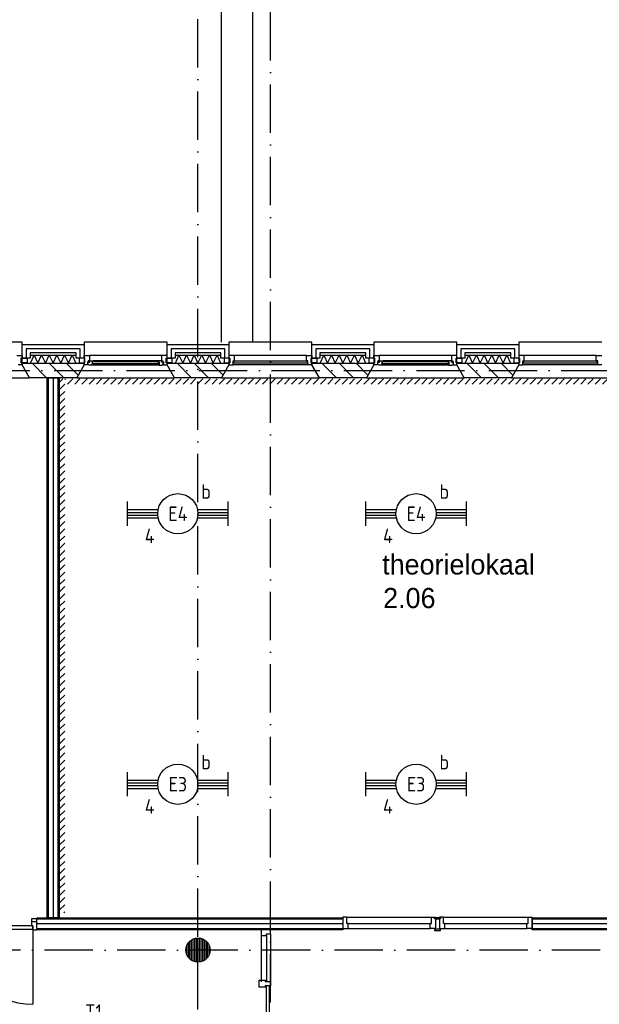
# Model space of a CAD drawing. Header units: millimetres. Extents: x 89505 to 240707, y 191 to 84291.
# Tile 40 of 50: x 195290 to 202490, y 49989 to 62219. Entities that reach past the tile are written whole.
import ezdxf
from ezdxf.enums import TextEntityAlignment as Align

# ---------------------------------------------------------------- set-up
doc = ezdxf.new("R2010")
doc.units = ezdxf.units.MM
doc.header["$LTSCALE"] = 100
doc.linetypes.add('DASHDOT', pattern=[9, 6, -1.5, 0, -1.5])
doc.layers.get('0').update_dxf_attribs({"linetype": 'CONTINUOUS'})
for name, color, linetype in [('AL$7----_STRAMIEN', 1, 'DASHDOT'), ('AL21----_BUITENWAND', 4, 'CONTINUOUS'), ('AL21K---_ISOLATIE', 1, 'CONTINUOUS'), ('AL22----_BINNENWAND', 7, 'CONTINUOUS'), ('AL27----_DAKEN', 7, 'CONTINUOUS'), ('AL28----_KONSTRUKTIE', 3, 'CONTINUOUS'), ('AL31----_BUITENKOZ', 7, 'CONTINUOUS'), ('AL32----_BINNENKOZ', 9, 'CONTINUOUS'), ('AL32----_DRAAIRICHTING', 1, 'CONTINUOUS'), ('ALL-----_REFLIJNEN', 8, 'CONTINUOUS'), ('ALXA3---_VOLZWART', 14, 'CONTINUOUS'), ('ALXAA---_GEWBETON', 12, 'CONTINUOUS'), ('ALXAB---_PREFABBETON', 1, 'CONTINUOUS'), ('BOUW', 8, 'CONTINUOUS'), ('EA61303-_ARCEER', 1, 'CONTINUOUS'), ('EB63101-_ATTRIB', 2, 'CONTINUOUS'), ('EB63501-_ATTRIB', 2, 'CONTINUOUS'), ('EL63101-_LICHT-ARM', 3, 'CONTINUOUS'), ('EL63501-_NOODVRL-ARM', 3, 'CONTINUOUS')]:
    doc.layers.add(name, color=color, linetype=linetype)
doc.styles.add('1_8', font='ISO', dxfattribs={"height": 1.8})
doc.styles.add('BURO-025', font='BUROFONT.shx', dxfattribs={"height": 250})
pattern_1 = [(225, (-1699.7, 7058.146), (44.90128, -44.90128), [])]

# ---------------------------------------------------------------- blocks, each defined once
blk = doc.blocks.new('EJ3T20')
at = {"color": 0}
for p, q in [((-6.25, -1.5), (-6.25, 1.5)), ((6.25, -1.5), (6.25, 1.5)), ((-6.25, 0.52), (-2.44, 0.52)), ((-6.25, 0.17), (-2.49, 0.17)), ((2.44, 0.52), (6.25, 0.52)), ((2.49, 0.17), (6.25, 0.17)), ((-6.25, -0.17), (-2.49, -0.17)), ((-6.25, -0.52), (-2.44, -0.52)), ((2.44, -0.52), (6.25, -0.52)), ((2.49, -0.17), (6.25, -0.17))]:
    blk.add_line(p, q, dxfattribs=at)
blk.add_circle((0, 0), 2.5, dxfattribs=at)
at = {"color": 6, "style": '1_8'}
for tag, flags, p in [('SCHAK', 8, (3.5, 2.75)), ('A_CODE', 8, (0, 0)), ('GROEP', 8, (-3.5, -2.75)), ('KAST', 9, (3.5, -2.75))]:
    blk.add_attdef(tag, text='', height=1.8, dxfattribs=dict(at, flags=flags)).set_placement(p, align=Align.MIDDLE)
blk = doc.blocks.new('ES3G01')
at = {"color": 0}
for p, q in [((-1.77, 1.77), (1.77, -1.77)), ((1.77, 1.77), (-1.77, -1.77))]:
    blk.add_line(p, q, dxfattribs=at)
at = {"color": 6}
blk.add_lwpolyline([(1.77, -1.77), (1.75, -1.75)], dxfattribs=at)
blk.add_circle((0, 0), 2.5)
at = {"color": 0}
for radius in [0.85, 0.5]:
    blk.add_circle((0, 0), radius, dxfattribs=at)
at = {"color": 6, "style": '1_8'}
for tag, flags, p in [('A_CODE', 8, (-3.5, 2.75)), ('SCHAK', 8, (3.5, 2.75)), ('GROEP', 8, (-3.5, -2.75)), ('KAST', 9, (3.5, -2.75))]:
    blk.add_attdef(tag, text='', height=1.8, dxfattribs=dict(at, flags=flags)).set_placement(p, align=Align.MIDDLE)
blk = doc.blocks.new('A$C1FCF4BCA')
at = {"layer": 'EA61303-_ARCEER'}
h = blk.add_hatch(dxfattribs=at)
h.set_pattern_fill('ANSI31', color=256, scale=20, angle=180, style=0)
h.set_pattern_definition(pattern_1)
h.paths.add_polyline_path([(-1732, 7026), (-1732, 7091), (-1667, 7091), (-1667, 7026)])
h = blk.add_hatch(dxfattribs=at)
h.set_pattern_fill('ANSI31', color=256, scale=20, angle=180, style=0)
h.set_pattern_definition(pattern_1)
h.paths.add_polyline_path([(-1732, 7026), (-1667, 7026), (-1667, 458), (-1732, 458)])
h = blk.add_hatch(dxfattribs=at)
h.set_pattern_fill('ANSI31', color=256, scale=20, angle=180, style=0)
h.set_pattern_definition([(225, (-1667.2, 7058.146), (44.90128, -44.90128), [])])
h.paths.add_polyline_path([(-1667, 7026), (-1667, 7091), (16055, 7091), (16055, 7026)])
h = blk.add_hatch(dxfattribs=at)
h.set_pattern_fill('ANSI31', color=256, scale=20, style=0)
h.set_pattern_definition([(45, (16087.3, 7058.146), (-44.9, 44.9), [])])
h.paths.add_polyline_path([(16055, 7091), (16120, 7091), (16120, 7026), (16055, 7026)])
h = blk.add_hatch(dxfattribs=at)
h.set_pattern_fill('ANSI31', color=256, scale=20, angle=180, style=0)
h.set_pattern_definition(pattern_1)
h.paths.add_polyline_path([(16055, 7026), (16120, 7026), (16120, 857), (16055, 857)])
at = {"color": 0, "linetype": 'ByBlock'}
blk.add_lwpolyline([(-1667, 7026), (-1667, 7026), (-1667, 7026), (-1667, 7026)], dxfattribs=at)

msp = doc.modelspace()

# ---------------------------------------------------------------- linework, layer by layer
at = {"color": 8, "linetype": 'Continuous'}
for p, q in [((198266, 50291), (198338, 50291)), ((198266, 50201), (198266, 50291)), ((198338, 50291), (198338, 50274)), ((198338, 50274), (198405, 50274)), ((198405, 50274), (198405, 50218)), ((198338, 50201), (198266, 50201)), ((198405, 50218), (198338, 50218)), ((198338, 50218), (198338, 50201))]:
    msp.add_line(p, q, dxfattribs=at)
at = {"layer": 'AL$7----_STRAMIEN', "color": 1}
msp.add_line((89505, 57863), (239410, 57863), dxfattribs=at)
for points in [[(197505, 40025), (197505, 76516)], [(198405, 40112), (198405, 76516)], [(239405, 50663), (89505, 50663)]]:
    msp.add_lwpolyline(points, dxfattribs=at)
at = {"layer": 'AL21----_BUITENWAND', "color": 8}
for p, q in [((195320, 58183), (196090, 58183)), ((195320, 58014), (195320, 58183)), ((196090, 58183), (196090, 58014)), ((197120, 58183), (197890, 58183)), ((197120, 58014), (197120, 58183)), ((197890, 58183), (197890, 58014)), ((198920, 58183), (199690, 58183)), ((198920, 58014), (198920, 58183)), ((199690, 58183), (199690, 58014)), ((200720, 58183), (201490, 58183)), ((200720, 58014), (200720, 58183)), ((201490, 58183), (201490, 58014)), ((195420, 58014), (195320, 58014)), ((195420, 58083), (195420, 58014)), ((195990, 58083), (195420, 58083)), ((195990, 58014), (195990, 58083)), ((196090, 58014), (195990, 58014)), ((197220, 58014), (197120, 58014)), ((197220, 58083), (197220, 58014)), ((197790, 58083), (197220, 58083)), ((197790, 58014), (197790, 58083)), ((197890, 58014), (197790, 58014)), ((199020, 58014), (198920, 58014)), ((199020, 58083), (199020, 58014)), ((199590, 58083), (199020, 58083)), ((199590, 58014), (199590, 58083)), ((199690, 58014), (199590, 58014)), ((200820, 58014), (200720, 58014)), ((200820, 58083), (200820, 58014)), ((201390, 58083), (200820, 58083)), ((201390, 58014), (201390, 58083)), ((201490, 58014), (201390, 58014))]:
    msp.add_line(p, q, dxfattribs=at)
at = {"layer": 'AL21K---_ISOLATIE', "color": 8, "linetype": 'Continuous'}
for p, q in [((195420, 58053), (195990, 58053)), ((195424, 57953), (195468, 58053)), ((195468, 58053), (195515, 57953)), ((195515, 57953), (195563, 58053)), ((195563, 58053), (195610, 57953)), ((195610, 57953), (195658, 58053)), ((195658, 58053), (195705, 57953)), ((195705, 57953), (195753, 58053)), ((195753, 58053), (195800, 57953)), ((195800, 57953), (195848, 58053)), ((195848, 58053), (195895, 57953)), ((195895, 57953), (195943, 58053)), ((195943, 58053), (195986, 57953)), ((197220, 58053), (197790, 58053)), ((197224, 57953), (197268, 58053)), ((197268, 58053), (197315, 57953)), ((197315, 57953), (197363, 58053)), ((197363, 58053), (197410, 57953)), ((197410, 57953), (197458, 58053)), ((197458, 58053), (197505, 57953)), ((197505, 57953), (197553, 58053)), ((197553, 58053), (197600, 57953)), ((197600, 57953), (197648, 58053)), ((197648, 58053), (197695, 57953)), ((197695, 57953), (197743, 58053)), ((197743, 58053), (197786, 57953)), ((199020, 58053), (199590, 58053)), ((199024, 57953), (199068, 58053)), ((199068, 58053), (199115, 57953)), ((199115, 57953), (199163, 58053)), ((199163, 58053), (199210, 57953)), ((199210, 57953), (199258, 58053)), ((199258, 58053), (199305, 57953)), ((199305, 57953), (199353, 58053)), ((199353, 58053), (199400, 57953)), ((199400, 57953), (199448, 58053)), ((199448, 58053), (199495, 57953)), ((199495, 57953), (199543, 58053)), ((199543, 58053), (199586, 57953)), ((200820, 58053), (201390, 58053)), ((200824, 57953), (200868, 58053)), ((200868, 58053), (200915, 57953)), ((200915, 57953), (200963, 58053)), ((200963, 58053), (201010, 57953)), ((201010, 57953), (201058, 58053)), ((201058, 58053), (201105, 57953)), ((201105, 57953), (201153, 58053)), ((201153, 58053), (201200, 57953)), ((201200, 57953), (201248, 58053)), ((201248, 58053), (201295, 57953)), ((201295, 57953), (201343, 58053)), ((201343, 58053), (201386, 57953)), ((195420, 57953), (195990, 57953)), ((197220, 57953), (197790, 57953)), ((199020, 57953), (199590, 57953)), ((200820, 57953), (201390, 57953))]:
    msp.add_line(p, q, dxfattribs=at)
at = {"layer": 'AL22----_BINNENWAND', "color": 8}
for p, q in [((195630, 51063), (195630, 57773)), ((195630, 57773), (195780, 57773)), ((195780, 57773), (195780, 51063)), ((195505, 51063), (199305, 51063)), ((195780, 51063), (195630, 51063)), ((199305, 51063), (199305, 50913)), ((201655, 51063), (203254, 51063)), ((201655, 50913), (201655, 51063)), ((199305, 50913), (195505, 50913)), ((203254, 50913), (201655, 50913))]:
    msp.add_line(p, q, dxfattribs=at)
at = {"layer": 'AL22----_BINNENWAND', "color": 8, "linetype": 'Continuous'}
for p, q in [((195645, 57773), (195645, 51063)), ((195765, 57773), (195765, 51063)), ((199305, 51048), (195505, 51048)), ((203254, 51048), (201655, 51048)), ((199305, 50928), (195505, 50928)), ((203254, 50928), (201655, 50928))]:
    msp.add_line(p, q, dxfattribs=at)
at = {"layer": 'AL27----_DAKEN', "color": 8}
for p, q in [((197795, 58213), (197795, 75873)), ((198185, 58213), (198185, 75483))]:
    msp.add_line(p, q, dxfattribs=at)
at = {"layer": 'AL28----_KONSTRUKTIE', "color": 8}
for p, q in [((195320, 57953), (196090, 57953)), ((195320, 57933), (195320, 57953)), ((195413, 57773), (195320, 57933)), ((196090, 57933), (195998, 57773)), ((196090, 57953), (196090, 57933)), ((197120, 57953), (197890, 57953)), ((197120, 57933), (197120, 57953)), ((197213, 57773), (197120, 57933)), ((197890, 57933), (197798, 57773)), ((197890, 57953), (197890, 57933)), ((198920, 57953), (199690, 57953)), ((198920, 57933), (198920, 57953)), ((199013, 57773), (198920, 57933)), ((199690, 57933), (199598, 57773)), ((199690, 57953), (199690, 57933)), ((200720, 57953), (201490, 57953)), ((200720, 57933), (200720, 57953)), ((200813, 57773), (200720, 57933)), ((201490, 57933), (201398, 57773)), ((201490, 57953), (201490, 57933)), ((195998, 57773), (195413, 57773)), ((197798, 57773), (197213, 57773)), ((199598, 57773), (199013, 57773)), ((201398, 57773), (200813, 57773))]:
    msp.add_line(p, q, dxfattribs=at)
msp.add_circle((197505, 50663), 150, dxfattribs=at)
at = {"layer": 'AL31----_BUITENKOZ', "color": 8}
for p, q in [((195320, 58213), (194290, 58213)), ((195320, 57933), (195320, 58213)), ((196090, 58213), (196090, 57933)), ((197120, 58213), (196090, 58213)), ((197120, 57933), (197120, 58213)), ((198920, 58213), (197890, 58213)), ((197890, 58213), (197890, 57933)), ((198920, 57933), (198920, 58213)), ((199690, 58213), (199690, 57933)), ((200720, 58213), (199690, 58213)), ((200720, 57933), (200720, 58213)), ((202520, 58213), (201490, 58213)), ((201490, 58213), (201490, 57933)), ((195310, 58014), (195381, 58014)), ((195310, 57958), (195310, 58014)), ((195381, 58014), (195381, 57958)), ((196029, 58014), (196029, 57958)), ((196100, 58014), (196029, 58014)), ((196090, 58047), (196157, 58047)), ((196090, 58014), (196090, 58047)), ((196100, 58014), (196090, 58014)), ((196100, 57958), (196100, 58014)), ((196100, 57958), (196100, 58014)), ((196140, 57984), (196140, 57969)), ((196157, 57984), (196140, 57984)), ((196152, 57984), (196157, 57984)), ((196152, 57969), (196152, 57984)), ((197053, 58047), (196157, 58047)), ((196157, 58047), (196157, 57984)), ((196157, 57984), (196204, 57984)), ((196189, 57971), (196189, 57930)), ((196206, 57971), (196189, 57971)), ((197006, 57984), (196204, 57984)), ((196204, 57984), (196206, 57971)), ((197006, 57984), (197004, 57971)), ((197004, 57971), (197021, 57971)), ((197053, 57984), (197006, 57984)), ((197021, 57971), (197021, 57930)), ((197053, 58047), (197053, 57984)), ((197120, 58047), (197053, 58047)), ((197058, 57984), (197053, 57984)), ((197053, 57984), (197070, 57984)), ((197058, 57969), (197058, 57984)), ((197070, 57984), (197070, 57969)), ((197110, 58014), (197120, 58014)), ((197110, 57958), (197110, 58014)), ((197110, 58014), (197181, 58014)), ((197110, 57958), (197110, 58014)), ((197120, 58014), (197120, 58047)), ((197181, 58014), (197181, 57958)), ((197829, 58014), (197829, 57958)), ((197900, 58014), (197829, 58014)), ((197900, 57958), (197900, 58014)), ((198853, 58047), (197957, 58047)), ((198910, 58014), (198981, 58014)), ((198910, 57958), (198910, 58014)), ((198981, 58014), (198981, 57958)), ((199629, 58014), (199629, 57958)), ((199700, 58014), (199629, 58014)), ((199690, 58047), (199757, 58047)), ((199690, 58014), (199690, 58047)), ((199700, 58014), (199690, 58014)), ((199700, 57958), (199700, 58014)), ((199700, 57958), (199700, 58014)), ((199740, 57984), (199740, 57969)), ((199757, 57984), (199740, 57984)), ((199752, 57984), (199757, 57984)), ((199752, 57969), (199752, 57984)), ((199757, 58047), (199757, 57984)), ((200653, 58047), (199757, 58047)), ((199757, 57984), (199804, 57984)), ((199789, 57971), (199789, 57930)), ((199806, 57971), (199789, 57971)), ((199804, 57984), (199806, 57971)), ((200606, 57984), (199804, 57984)), ((200606, 57984), (200604, 57971)), ((200604, 57971), (200621, 57971)), ((200653, 57984), (200606, 57984)), ((200621, 57971), (200621, 57930)), ((200653, 58047), (200653, 57984)), ((200720, 58047), (200653, 58047)), ((200658, 57984), (200653, 57984)), ((200653, 57984), (200670, 57984)), ((200658, 57969), (200658, 57984)), ((200670, 57984), (200670, 57969)), ((200710, 58014), (200720, 58014)), ((200710, 57958), (200710, 58014)), ((200710, 58014), (200781, 58014)), ((200710, 57958), (200710, 58014)), ((200720, 58014), (200720, 58047)), ((200781, 58014), (200781, 57958)), ((201429, 58014), (201429, 57958)), ((201500, 58014), (201429, 58014)), ((201500, 57958), (201500, 58014)), ((202453, 58047), (201557, 58047)), ((195381, 57958), (195310, 57958)), ((195413, 57773), (195320, 57933)), ((196090, 57933), (195998, 57773)), ((196029, 57958), (196100, 57958)), ((196090, 57958), (196100, 57958)), ((196090, 57933), (196090, 57958)), ((196134, 57933), (196090, 57933)), ((196134, 57969), (196134, 57933)), ((196140, 57969), (196134, 57969)), ((196137, 57964), (196160, 57964)), ((196137, 57935), (196137, 57964)), ((196144, 57935), (196137, 57935)), ((196147, 57930), (196144, 57935)), ((196189, 57930), (196147, 57930)), ((196160, 57969), (196152, 57969)), ((196160, 57964), (196160, 57969)), ((196189, 57946), (196206, 57946)), ((196189, 57933), (196189, 57946)), ((196206, 57933), (196189, 57933)), ((197021, 57930), (196189, 57930)), ((196206, 57946), (196206, 57933)), ((197004, 57946), (197004, 57933)), ((197021, 57946), (197004, 57946)), ((197004, 57933), (197021, 57933)), ((197021, 57933), (197021, 57946)), ((197021, 57930), (197063, 57930)), ((197050, 57969), (197058, 57969)), ((197050, 57964), (197050, 57969)), ((197073, 57964), (197050, 57964)), ((197063, 57930), (197066, 57935)), ((197066, 57935), (197073, 57935)), ((197070, 57969), (197076, 57969)), ((197073, 57935), (197073, 57964)), ((197076, 57969), (197076, 57933)), ((197076, 57933), (197120, 57933)), ((197120, 57958), (197110, 57958)), ((197181, 57958), (197110, 57958)), ((197120, 57933), (197120, 57958)), ((197213, 57773), (197120, 57933)), ((197890, 57933), (197798, 57773)), ((197829, 57958), (197900, 57958)), ((198870, 57933), (197940, 57933)), ((198981, 57958), (198910, 57958)), ((199013, 57773), (198920, 57933)), ((199690, 57933), (199598, 57773)), ((199629, 57958), (199700, 57958)), ((199690, 57958), (199700, 57958)), ((199690, 57933), (199690, 57958)), ((199734, 57933), (199690, 57933)), ((199734, 57969), (199734, 57933)), ((199740, 57969), (199734, 57969)), ((199737, 57964), (199760, 57964)), ((199737, 57935), (199737, 57964)), ((199744, 57935), (199737, 57935)), ((199747, 57930), (199744, 57935)), ((199789, 57930), (199747, 57930)), ((199760, 57969), (199752, 57969)), ((199760, 57964), (199760, 57969)), ((199789, 57946), (199806, 57946)), ((199789, 57933), (199789, 57946)), ((199806, 57933), (199789, 57933)), ((200621, 57930), (199789, 57930)), ((199806, 57946), (199806, 57933)), ((200604, 57946), (200604, 57933)), ((200621, 57946), (200604, 57946)), ((200604, 57933), (200621, 57933)), ((200621, 57933), (200621, 57946)), ((200621, 57930), (200663, 57930)), ((200650, 57969), (200658, 57969)), ((200650, 57964), (200650, 57969)), ((200673, 57964), (200650, 57964)), ((200663, 57930), (200666, 57935)), ((200666, 57935), (200673, 57935)), ((200670, 57969), (200676, 57969)), ((200673, 57935), (200673, 57964)), ((200676, 57969), (200676, 57933)), ((200676, 57933), (200720, 57933)), ((200720, 57958), (200710, 57958)), ((200781, 57958), (200710, 57958)), ((200720, 57933), (200720, 57958)), ((200813, 57773), (200720, 57933)), ((201490, 57933), (201398, 57773)), ((201429, 57958), (201500, 57958)), ((202470, 57933), (201540, 57933)), ((194198, 57773), (195413, 57773)), ((195998, 57773), (197213, 57773)), ((197798, 57773), (199013, 57773)), ((199598, 57773), (200813, 57773)), ((201398, 57773), (202613, 57773))]:
    msp.add_line(p, q, dxfattribs=at)
at = {"layer": 'AL31----_BUITENKOZ', "color": 8, "linetype": 'Continuous'}
for p, q in [((195253, 58047), (195320, 58047)), ((195310, 58014), (195310, 57958)), ((195320, 58014), (195310, 58014)), ((195320, 58047), (195320, 58014)), ((197890, 58047), (197890, 58014)), ((197957, 58047), (197890, 58047)), ((197890, 58014), (197900, 58014)), ((197900, 58014), (197900, 57958)), ((197940, 57984), (197957, 57984)), ((197940, 57933), (197940, 57984)), ((198865, 57980), (197945, 57980)), ((197945, 57980), (197945, 57959)), ((197957, 58047), (197957, 58047)), ((197957, 58047), (197957, 58047)), ((197957, 58047), (197957, 58047)), ((197957, 58047), (197957, 58047)), ((197957, 57984), (197957, 58047)), ((198853, 58047), (198920, 58047)), ((198853, 58047), (198853, 58047)), ((198853, 58047), (198853, 58047)), ((198853, 58047), (198853, 58047)), ((198853, 58047), (198853, 58047)), ((198853, 57984), (198853, 58047)), ((198870, 57984), (198853, 57984)), ((198865, 57959), (198865, 57980)), ((198870, 57933), (198870, 57984)), ((198910, 58014), (198910, 57958)), ((198920, 58014), (198910, 58014)), ((198920, 58047), (198920, 58014)), ((201490, 58047), (201490, 58014)), ((201557, 58047), (201490, 58047)), ((201490, 58014), (201500, 58014)), ((201500, 58014), (201500, 57958)), ((201540, 57984), (201557, 57984)), ((201540, 57933), (201540, 57984)), ((202465, 57980), (201545, 57980)), ((201545, 57980), (201545, 57959)), ((201557, 58047), (201557, 58047)), ((201557, 58047), (201557, 58047)), ((201557, 58047), (201557, 58047)), ((201557, 58047), (201557, 58047)), ((201557, 57984), (201557, 58047)), ((202453, 58047), (202520, 58047)), ((202453, 58047), (202453, 58047)), ((202453, 58047), (202453, 58047)), ((202453, 58047), (202453, 58047)), ((202453, 58047), (202453, 58047)), ((202453, 57984), (202453, 58047)), ((202470, 57984), (202453, 57984)), ((202465, 57959), (202465, 57980)), ((202470, 57933), (202470, 57984)), ((195320, 57933), (195270, 57933)), ((195310, 57958), (195320, 57958)), ((195320, 57958), (195320, 57933)), ((195320, 57958), (195320, 57958)), ((196191, 57969), (196191, 57948)), ((197019, 57969), (196191, 57969)), ((196191, 57948), (197019, 57948)), ((197019, 57948), (197019, 57969)), ((197890, 57958), (197890, 57933)), ((197890, 57958), (197890, 57958)), ((197900, 57958), (197890, 57958)), ((197890, 57933), (197940, 57933)), ((197940, 57933), (197940, 57933)), ((197945, 57959), (198865, 57959)), ((198920, 57933), (198870, 57933)), ((198870, 57933), (198870, 57933)), ((198910, 57958), (198920, 57958)), ((198920, 57958), (198920, 57933)), ((198920, 57958), (198920, 57958)), ((199791, 57969), (199791, 57948)), ((200619, 57969), (199791, 57969)), ((199791, 57948), (200619, 57948)), ((200619, 57948), (200619, 57969)), ((201490, 57958), (201490, 57933)), ((201490, 57958), (201490, 57958)), ((201500, 57958), (201490, 57958)), ((201490, 57933), (201540, 57933)), ((201540, 57933), (201540, 57933)), ((201545, 57959), (202465, 57959)), ((202520, 57933), (202470, 57933)), ((202470, 57933), (202470, 57933))]:
    msp.add_line(p, q, dxfattribs=at)
at = {"layer": 'AL32----_BINNENKOZ', "color": 8}
for p, q in [((195505, 51052), (195438, 51052)), ((195438, 51052), (195438, 50964)), ((195505, 51015), (195438, 51015)), ((195505, 50913), (195505, 51052)), ((199355, 51070), (199305, 51070)), ((199305, 51070), (199305, 50931)), ((199355, 51070), (200405, 51070)), ((199355, 50994), (199355, 51070)), ((200405, 51070), (200455, 51070)), ((200405, 50994), (200405, 51070)), ((200443, 51069), (200505, 51069)), ((200443, 51051), (200443, 51069)), ((200455, 51051), (200443, 51051)), ((200455, 51070), (200455, 50931)), ((200455, 51051), (200505, 51051)), ((200455, 51045), (200455, 51051)), ((200555, 51070), (200505, 51070)), ((200505, 51070), (200505, 50931)), ((200505, 51069), (200518, 51069)), ((200505, 51051), (200505, 51045)), ((200518, 51069), (200518, 51051)), ((200555, 51070), (201605, 51070)), ((200555, 50994), (200555, 51070)), ((201605, 51070), (201655, 51070)), ((201605, 50994), (201605, 51070)), ((201655, 51070), (201655, 50931)), ((195455, 50964), (194521, 50964)), ((194521, 50924), (195455, 50924)), ((195438, 50964), (195455, 50964)), ((195455, 50924), (195455, 50964)), ((195455, 50964), (195455, 50913)), ((195455, 50913), (195505, 50913)), ((198405, 50913), (198291, 50913)), ((198291, 50913), (198291, 50846)), ((198405, 50863), (198405, 50913)), ((199305, 50931), (199372, 50931)), ((199372, 50994), (199355, 50994)), ((199372, 50994), (200388, 50994)), ((199372, 50931), (199372, 50994)), ((199372, 50931), (200388, 50931)), ((200388, 50994), (200405, 50994)), ((200388, 50931), (200388, 50994)), ((200455, 50931), (200388, 50931)), ((200443, 50926), (200443, 50908)), ((200455, 50926), (200443, 50926)), ((200443, 50908), (200505, 50908)), ((200455, 50931), (200455, 50926)), ((200455, 50926), (200505, 50926)), ((200505, 50926), (200505, 50931)), ((200505, 50931), (200572, 50931)), ((200505, 50908), (200518, 50908)), ((200518, 50908), (200518, 50926)), ((200572, 50994), (200555, 50994)), ((200572, 50994), (201588, 50994)), ((200572, 50931), (200572, 50994)), ((200572, 50931), (201588, 50931)), ((201588, 50994), (201605, 50994)), ((201588, 50931), (201588, 50994)), ((201655, 50931), (201588, 50931)), ((198291, 50846), (198354, 50846)), ((198291, 50846), (198291, 50268)), ((198354, 50863), (198405, 50863)), ((198354, 50846), (198354, 50863)), ((198354, 50846), (198354, 50268)), ((198405, 50863), (198405, 50251)), ((198354, 49288), (198354, 50218)), ((198394, 49288), (198394, 50218))]:
    msp.add_line(p, q, dxfattribs=at)
at = {"layer": 'AL32----_DRAAIRICHTING', "color": 8}
msp.add_line((195455, 50924), (195455, 49990), dxfattribs=at)
msp.add_arc((195455, 50924), 934, 180, 270, dxfattribs=at)
at = {"layer": 'ALL-----_REFLIJNEN', "color": 8, "linetype": 'Continuous'}
for p, q in [((195370, 58133), (195370, 58014)), ((196040, 58133), (195370, 58133)), ((196040, 58014), (196040, 58133)), ((197170, 58133), (197170, 58014)), ((197840, 58133), (197170, 58133)), ((197840, 58014), (197840, 58133)), ((198970, 58133), (198970, 58014)), ((199640, 58133), (198970, 58133)), ((199640, 58014), (199640, 58133)), ((200770, 58133), (200770, 58014)), ((201440, 58133), (200770, 58133)), ((201440, 58014), (201440, 58133)), ((195705, 57773), (195705, 51063)), ((199305, 50988), (195505, 50988)), ((203254, 50988), (201655, 50988))]:
    msp.add_line(p, q, dxfattribs=at)
at = {"layer": 'ALXA3---_VOLZWART', "color": 8}
for p, q in [((195370, 58133), (195370, 58014)), ((196040, 58133), (195370, 58133)), ((196040, 58014), (196040, 58133)), ((197170, 58133), (197170, 58014)), ((197840, 58133), (197170, 58133)), ((197840, 58014), (197840, 58133)), ((198970, 58133), (198970, 58014)), ((199640, 58133), (198970, 58133)), ((199640, 58014), (199640, 58133)), ((200770, 58133), (200770, 58014)), ((201440, 58133), (200770, 58133)), ((201440, 58014), (201440, 58133))]:
    msp.add_line(p, q, dxfattribs=at)
at = {"layer": 'ALXAA---_GEWBETON', "color": 8}
for p, q in [((197405, 50552), (197405, 50775)), ((197425, 50537), (197425, 50790)), ((197445, 50526), (197445, 50801)), ((197465, 50519), (197465, 50808)), ((197485, 50515), (197485, 50812)), ((197505, 50513), (197505, 50813)), ((197525, 50515), (197525, 50812)), ((197545, 50519), (197545, 50808)), ((197565, 50526), (197565, 50801)), ((197585, 50537), (197585, 50790)), ((197605, 50552), (197605, 50775)), ((197365, 50610), (197365, 50717)), ((197385, 50573), (197385, 50753)), ((197625, 50573), (197625, 50753)), ((197645, 50610), (197645, 50717))]:
    msp.add_line(p, q, dxfattribs=at)
at = {"layer": 'ALXAB---_PREFABBETON', "color": 8}
for p, q in [((195445, 57953), (195625, 57773)), ((195657, 57953), (195837, 57773)), ((195869, 57953), (196016, 57806)), ((196081, 57953), (196090, 57944)), ((197245, 57953), (197425, 57773)), ((197457, 57953), (197637, 57773)), ((197669, 57953), (197816, 57806)), ((197881, 57953), (197890, 57944)), ((199045, 57953), (199225, 57773)), ((199257, 57953), (199437, 57773)), ((199469, 57953), (199616, 57806)), ((199681, 57953), (199690, 57944)), ((200845, 57953), (201025, 57773)), ((201057, 57953), (201237, 57773)), ((201269, 57953), (201416, 57806)), ((201481, 57953), (201490, 57944))]:
    msp.add_line(p, q, dxfattribs=at)

# ---------------------------------------------------------------- block references
at = {"layer": 'EA61303-_ARCEER'}
msp.add_blockref('A$C1FCF4BCA', (197518, 50666), dxfattribs=at)
at = {"layer": 'EL63101-_LICHT-ARM'}
ref = msp.add_blockref('EJ3T20', (197255, 56083, 3500), dxfattribs=dict(at, xscale=100, yscale=100, zscale=100))
ref.add_attrib('A_CODE', 'E4', dxfattribs={"layer": 'EB63101-_ATTRIB', "color": 1, "height": 180, "style": '1_8', "flags": 8}).set_placement((197255, 56083, 3500), align=Align.MIDDLE)
ref.add_attrib('GROEP', '4', dxfattribs={"layer": 'EB63101-_ATTRIB', "color": 1, "height": 180, "style": '1_8', "flags": 8}).set_placement((196905, 55808, 3500), align=Align.MIDDLE)
ref.add_attrib('SCHAK', 'b', dxfattribs={"layer": 'EB63101-_ATTRIB', "color": 1, "height": 180, "style": '1_8', "flags": 8}).set_placement((197605, 56358, 3500), align=Align.MIDDLE)
ref = msp.add_blockref('EJ3T20', (200214, 56083, 3500), dxfattribs=dict(at, xscale=100, yscale=100, zscale=100))
ref.add_attrib('A_CODE', 'E4', dxfattribs={"layer": 'EB63101-_ATTRIB', "color": 1, "height": 180, "style": '1_8', "flags": 8}).set_placement((200214, 56083, 3500), align=Align.MIDDLE)
ref.add_attrib('GROEP', '4', dxfattribs={"layer": 'EB63101-_ATTRIB', "color": 1, "height": 180, "style": '1_8', "flags": 8}).set_placement((199864, 55808, 3500), align=Align.MIDDLE)
ref.add_attrib('SCHAK', 'b', dxfattribs={"layer": 'EB63101-_ATTRIB', "color": 1, "height": 180, "style": '1_8', "flags": 8}).set_placement((200564, 56358, 3500), align=Align.MIDDLE)
ref = msp.add_blockref('EJ3T20', (197255, 52723, 3500), dxfattribs=dict(at, xscale=100, yscale=100, zscale=100))
ref.add_attrib('A_CODE', 'E3', dxfattribs={"layer": 'EB63101-_ATTRIB', "color": 1, "height": 180, "style": '1_8', "flags": 8}).set_placement((197255, 52723, 3500), align=Align.MIDDLE)
ref.add_attrib('GROEP', '4', dxfattribs={"layer": 'EB63101-_ATTRIB', "color": 1, "height": 180, "style": '1_8', "flags": 8}).set_placement((196905, 52448, 3500), align=Align.MIDDLE)
ref.add_attrib('SCHAK', 'b', dxfattribs={"layer": 'EB63101-_ATTRIB', "color": 1, "height": 180, "style": '1_8', "flags": 8}).set_placement((197605, 52998, 3500), align=Align.MIDDLE)
ref = msp.add_blockref('EJ3T20', (200214, 52723, 3500), dxfattribs=dict(at, xscale=100, yscale=100, zscale=100))
ref.add_attrib('A_CODE', 'E3', dxfattribs={"layer": 'EB63101-_ATTRIB', "color": 1, "height": 180, "style": '1_8', "flags": 8}).set_placement((200214, 52723, 3500), align=Align.MIDDLE)
ref.add_attrib('GROEP', '4', dxfattribs={"layer": 'EB63101-_ATTRIB', "color": 1, "height": 180, "style": '1_8', "flags": 8}).set_placement((199864, 52448, 3500), align=Align.MIDDLE)
ref.add_attrib('SCHAK', 'b', dxfattribs={"layer": 'EB63101-_ATTRIB', "color": 1, "height": 180, "style": '1_8', "flags": 8}).set_placement((200564, 52998, 3500), align=Align.MIDDLE)
at = {"layer": 'EL63501-_NOODVRL-ARM'}
ref = msp.add_blockref('ES3G01', (196557, 49624), dxfattribs=dict(at, xscale=100, yscale=100, zscale=100))
ref.add_attrib('A_CODE', 'T1', dxfattribs={"layer": 'EB63501-_ATTRIB', "color": 1, "height": 180, "style": '1_8', "flags": 8}).set_placement((196207, 49899), align=Align.MIDDLE)
ref.add_attrib('GROEP', 'NVK01-19', dxfattribs={"layer": 'EB63501-_ATTRIB', "color": 1, "height": 180, "style": '1_8', "flags": 8}).set_placement((196582, 49213), align=Align.MIDDLE)

# ---------------------------------------------------------------- texts
at = {"layer": 'BOUW', "style": 'BURO-025'}
for s, p in [('theorielokaal', (199793, 55328)), ('2.06', (199805, 54911))]:
    msp.add_text(s, height=250, dxfattribs=at).set_placement(p)

doc.saveas('drawing.dxf')
